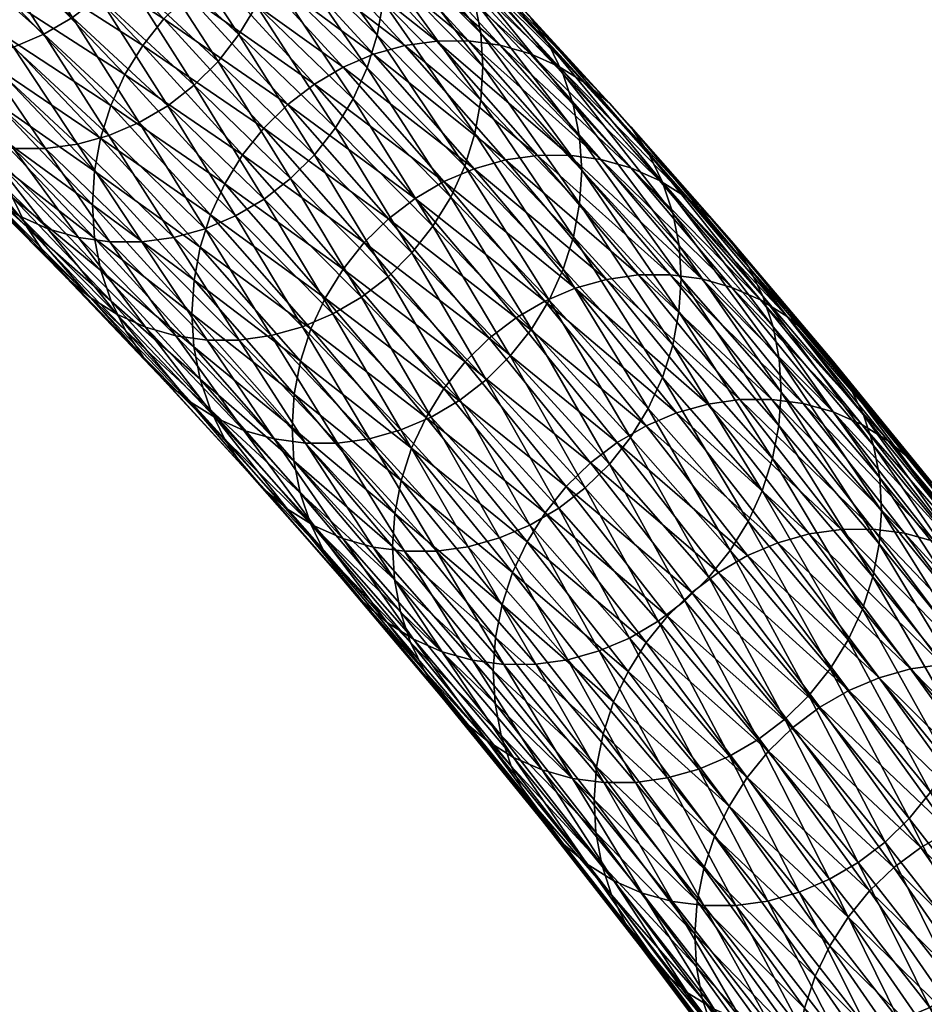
# Model space of a CAD drawing. Header units: centimetres. Extents: x -1886 to 2760, y -2774 to 68.
# Tile 39 of 77: x 0.897 to 1.497, y 58.531 to 59.185. Entities that reach past the tile are written whole.
import ezdxf

# ---------------------------------------------------------------- set-up
doc = ezdxf.new("R2010")
doc.units = ezdxf.units.CM
doc.layers.get('0').update_dxf_attribs({"true_color": 0x086e87})

msp = doc.modelspace()

# ---------------------------------------------------------------- meshes
at = {"color": 9, "true_color": 0xc1c1c1}
mesh = msp.add_polyface(dxfattribs=at)
corners = [(0.99056, 59.25353, -1111.87695), (0.9281, 59.30915, -1112.02844), (0.93729, 59.32988, -1112.03088), (0.97892, 59.23412, -1111.87427), (0.91649, 59.28971, -1112.02576), (0.87575, 59.38239, -1112.18201), (0.8666, 59.36164, -1112.17944), (0.85502, 59.34219, -1112.17676), (0.94925, 59.20046, -1111.86841), (0.88687, 59.25603, -1112.01965), (0.90267, 59.2719, -1112.02283), (0.96507, 59.21632, -1111.87146), (0.82545, 59.30849, -1112.17065), (0.84123, 59.32436, -1112.17371), (0.78082, 59.37377, -1112.32434), (0.93167, 59.18686, -1111.86523), (0.86931, 59.24243, -1112.01648), (0.91268, 59.17569, -1111.86194), (0.85032, 59.23126, -1112.01318), (0.80789, 59.29489, -1112.16736), (0.87178, 59.16133, -1111.85535), (0.80942, 59.21693, -1112.00659), (0.83024, 59.22271, -1112.00989), (0.8926, 59.16712, -1111.85864), (0.78891, 59.28373, -1112.16406), (0.85056, 59.15847, -1111.85217), (0.78818, 59.2141, -1112.00354), (0.8293, 59.15855, -1111.84912), (0.97589, 59.11695, -1111.71033), (0.95581, 59.10838, -1111.70703), (0.85142, 59.10845, -1111.69189), (0.78812, 59.16733, -1111.84375), (0.80836, 59.1615, -1111.84631), (0.88069, 59.10925, -1111.37646), (0.81564, 59.17495, -1111.52991), (0.81995, 59.15335, -1111.52979), (0.87924, 59.13137, -1111.37708), (0.81414, 59.19712, -1111.53052), (0.88056, 59.1537, -1111.37793), (0.8154, 59.2195, -1111.53162), (0.95712, 59.12824, -1111.22668), (0.89132, 59.19741, -1111.38098), (0.8846, 59.17584, -1111.37927), (0.82607, 59.26329, -1111.53479), (0.8194, 59.24168, -1111.53308), (0.77073, 59.3466, -1111.69055), (0.83537, 59.28394, -1111.53699), (0.84709, 59.30331, -1111.53943), (0.96651, 59.14882, -1111.22864), (0.90066, 59.21803, -1111.38306), (0.9783, 59.16813, -1111.23096), (0.91241, 59.23737, -1111.38538), (0.94224, 59.27093, -1111.39087), (0.87685, 59.33691, -1111.54504), (0.86099, 59.32108, -1111.54211), (0.92635, 59.25511, -1111.38806), (0.99226, 59.18584, -1111.23352), (0.78241, 59.36599, -1111.69312), (0.95988, 59.28451, -1111.39392), (0.89447, 59.3505, -1111.54822), (0.97891, 59.29568, -1111.39709), (0.91349, 59.36168, -1111.55139), (0.999, 59.30427, -1111.40039), (0.93357, 59.37026, -1111.55469)]
mesh.append_faces([[corners[k] for k in face] for face in [(0, 1, 2), (3, 4, 1), (5, 2, 1), (6, 1, 4), (4, 7, 6), (8, 9, 10), (10, 11, 8), (9, 12, 13), (13, 10, 9), (11, 10, 4), (4, 3, 11), (10, 13, 7), (7, 4, 10), (14, 13, 12), (9, 8, 15), (15, 16, 9), (16, 15, 17), (17, 18, 16), (12, 9, 16), (16, 19, 12), (19, 16, 18), (20, 21, 22), (22, 23, 20), (23, 22, 18), (18, 17, 23), (24, 18, 22), (21, 20, 25), (25, 26, 21), (26, 25, 27), (28, 17, 15), (29, 23, 17), (30, 31, 32), (33, 34, 35), (36, 37, 34), (37, 36, 38), (38, 39, 37), (40, 41, 42), (41, 43, 44), (44, 42, 41), (42, 44, 39), (39, 38, 42), (45, 46, 47), (41, 40, 48), (48, 49, 41), (49, 48, 50), (50, 51, 49), (43, 41, 49), (49, 46, 43), (46, 49, 51), (51, 47, 46), (52, 53, 54), (54, 55, 52), (56, 55, 51), (55, 54, 47), (47, 51, 55), (57, 47, 54), (53, 52, 58), (58, 59, 53), (59, 58, 60), (60, 61, 59), (62, 63, 61)]], dxfattribs={"vtx2": -1, "color": 9})
mesh = msp.add_polyface(dxfattribs=at)
corners = [(1.20271, 59.17628, -1111.42651), (1.26829, 59.10751, -1111.27271), (1.26969, 59.08545, -1111.27234), (1.20416, 59.15415, -1111.4259), (1.26832, 59.06317, -1111.27161), (1.20284, 59.13183, -1111.42505), (1.13771, 59.24174, -1111.57971), (1.13921, 59.21957, -1111.5791), (1.13794, 59.19719, -1111.57812), (1.19208, 59.08812, -1111.422), (1.12728, 59.1534, -1111.57483), (1.13395, 59.17501, -1111.57666), (1.1988, 59.10969, -1111.42371), (1.10326, 59.30444, -1111.41589), (1.16919, 59.23526, -1111.26135), (1.18824, 59.22676, -1111.26392), (1.12234, 59.2959, -1111.41846), (1.20592, 59.21565, -1111.26624), (1.14005, 59.28474, -1111.42065), (1.23599, 59.18647, -1111.27002), (1.1702, 59.25546, -1111.42419), (1.1561, 59.27119, -1111.42261), (1.22193, 59.20215, -1111.26831), (1.24779, 59.16882, -1111.27124), (1.18205, 59.23775, -1111.42542), (1.25721, 59.14955, -1111.27222), (1.19152, 59.21842, -1111.42615), (1.10499, 59.32113, -1111.578), (1.1169, 59.30337, -1111.5791), (1.19845, 59.19781, -1111.42651), (1.26408, 59.129, -1111.27271), (1.1334, 59.26333, -1111.57996), (1.12641, 59.28399, -1111.57971), (1.2191, 59.09218, -1110.93835), (1.15227, 59.16818, -1111.09387), (1.13145, 59.16233, -1111.09058), (1.19827, 59.08632, -1110.93518), (1.24029, 59.09514, -1110.94165), (1.17346, 59.17113, -1111.09717), (1.10701, 59.24375, -1111.2522), (1.19466, 59.17118, -1111.10034), (1.26147, 59.09521, -1110.94482), (1.2356, 59.16273, -1111.10632), (1.14906, 59.24094, -1111.25842), (1.21549, 59.16838, -1111.10339), (1.12821, 59.24378, -1111.25537), (1.30238, 59.08683, -1110.95093), (1.28229, 59.09244, -1110.948), (1.25462, 59.15427, -1111.10901), (1.32138, 59.07841, -1110.95374), (1.27227, 59.14321, -1111.11145), (1.33899, 59.0674, -1110.95618), (1.30225, 59.11413, -1111.11536), (1.28824, 59.12976, -1111.11365), (1.31401, 59.09654, -1111.11682), (1.32337, 59.07732, -1111.1178)]
mesh.append_faces([[corners[k] for k in face] for face in [(0, 1, 2), (2, 3, 0), (4, 5, 3), (6, 0, 3), (3, 7, 6), (7, 3, 5), (5, 8, 7), (9, 10, 11), (11, 12, 9), (12, 11, 8), (8, 5, 12), (13, 14, 15), (16, 15, 17), (17, 18, 16), (19, 20, 21), (21, 22, 19), (22, 21, 18), (18, 17, 22), (20, 19, 23), (23, 24, 20), (24, 23, 25), (25, 26, 24), (27, 20, 24), (28, 24, 26), (1, 0, 29), (29, 30, 1), (0, 6, 31), (31, 29, 0), (30, 29, 26), (26, 25, 30), (29, 31, 32), (32, 26, 29), (33, 34, 35), (35, 36, 33), (34, 33, 37), (37, 38, 34), (39, 38, 40), (38, 37, 41), (41, 40, 38), (42, 14, 43), (43, 44, 42), (44, 43, 45), (45, 40, 44), (46, 42, 44), (44, 47, 46), (47, 44, 40), (40, 41, 47), (14, 42, 48), (48, 15, 14), (49, 48, 42), (15, 48, 50), (50, 17, 15), (51, 50, 48), (52, 19, 22), (22, 53, 52), (53, 22, 17), (17, 50, 53), (19, 52, 54), (54, 23, 19), (23, 54, 55), (55, 25, 23)]], dxfattribs={"vtx2": -1, "color": 9})
mesh = msp.add_polyface(dxfattribs=at)
corners = [(1.12728, 59.1534, -1111.57483), (1.06314, 59.21543, -1111.72729), (1.06977, 59.23707, -1111.72913), (1.13395, 59.17501, -1111.57666), (1.07371, 59.2593, -1111.73071), (1.13794, 59.19719, -1111.57812), (0.99978, 59.27424, -1111.87927), (1.05388, 59.19475, -1111.72498), (1.11797, 59.13275, -1111.57275), (0.99056, 59.25353, -1111.87695), (1.04221, 59.17535, -1111.72241), (0.97892, 59.23412, -1111.87427), (1.10626, 59.11338, -1111.57031), (1.18274, 59.0675, -1111.41992), (1.17099, 59.04817, -1111.4176), (1.15705, 59.03043, -1111.41504), (1.09236, 59.09562, -1111.5675), (1.01249, 59.14172, -1111.71667), (0.94925, 59.20046, -1111.86841), (0.96507, 59.21632, -1111.87146), (1.02833, 59.15757, -1111.71973), (1.07649, 59.07978, -1111.56458), (0.9949, 59.12812, -1111.7135), (0.93167, 59.18686, -1111.86523), (1.05888, 59.06619, -1111.56152), (0.97589, 59.11695, -1111.71033), (1.03986, 59.05502, -1111.55823), (0.99896, 59.04061, -1111.55176), (0.93499, 59.10257, -1111.70374), (0.95581, 59.10838, -1111.70703), (1.01977, 59.04644, -1111.55505), (0.92635, 59.25511, -1111.38806), (0.99226, 59.18584, -1111.23352), (1.00819, 59.20164, -1111.23633), (0.91241, 59.23737, -1111.38538), (0.9783, 59.16813, -1111.23096), (1.02337, 59.05576, -1111.07214), (0.95712, 59.12824, -1111.22668), (0.95035, 59.10672, -1111.2251), (1.0328, 59.07629, -1111.07397), (0.96651, 59.14882, -1111.22864), (1.04463, 59.09556, -1111.07617), (1.07459, 59.12902, -1111.0813), (1.05864, 59.11324, -1111.07861), (1.14135, 59.05305, -1110.92603), (1.12537, 59.03729, -1110.92334), (1.09227, 59.14258, -1111.08423), (1.02584, 59.21522, -1111.23926), (1.15906, 59.06659, -1110.92883), (1.11134, 59.15374, -1111.0874), (1.04489, 59.22638, -1111.24243), (1.17814, 59.07774, -1110.93188), (1.15227, 59.16818, -1111.09387), (1.08581, 59.24082, -1111.2489), (1.065, 59.23497, -1111.24573), (1.13145, 59.16233, -1111.09058), (1.19827, 59.08632, -1110.93518), (1.17346, 59.17113, -1111.09717), (1.10701, 59.24375, -1111.2522), (1.19466, 59.17118, -1111.10034), (1.12821, 59.24378, -1111.25537)]
mesh.append_faces([[corners[k] for k in face] for face in [(0, 1, 2), (2, 3, 0), (3, 2, 4), (4, 5, 3), (6, 1, 7), (1, 0, 8), (8, 7, 1), (9, 7, 10), (10, 11, 9), (7, 8, 12), (12, 10, 7), (13, 8, 0), (14, 12, 8), (15, 16, 12), (17, 18, 19), (19, 20, 17), (20, 19, 11), (11, 10, 20), (21, 17, 20), (20, 16, 21), (16, 20, 10), (10, 12, 16), (18, 17, 22), (22, 23, 18), (17, 21, 24), (24, 22, 17), (23, 22, 25), (22, 24, 26), (26, 25, 22), (27, 28, 29), (30, 29, 25), (31, 32, 33), (34, 35, 32), (36, 37, 38), (37, 36, 39), (39, 40, 37), (40, 39, 41), (41, 35, 40), (42, 33, 32), (32, 43, 42), (43, 32, 35), (35, 41, 43), (44, 42, 43), (45, 43, 41), (33, 42, 46), (46, 47, 33), (42, 44, 48), (48, 46, 42), (47, 46, 49), (49, 50, 47), (46, 48, 51), (51, 49, 46), (52, 53, 54), (54, 55, 52), (55, 54, 50), (50, 49, 55), (56, 55, 49), (53, 52, 57), (57, 58, 53), (59, 60, 58)]], dxfattribs={"vtx2": -1, "color": 9})
mesh = msp.add_polyface(dxfattribs=at)
corners = [(0.93499, 59.10257, -1111.70374), (0.87178, 59.16133, -1111.85535), (0.8926, 59.16712, -1111.85864), (0.95581, 59.10838, -1111.70703), (0.91268, 59.17569, -1111.86194), (0.97589, 59.11695, -1111.71033), (0.91378, 59.09969, -1111.70056), (0.85056, 59.15847, -1111.85217), (0.97775, 59.03772, -1111.54846), (0.89253, 59.09974, -1111.69751), (0.8293, 59.15855, -1111.84912), (0.95653, 59.03774, -1111.54541), (0.98014, 58.98109, -1111.38708), (0.91545, 59.04638, -1111.53967), (0.93564, 59.04064, -1111.54248), (0.80836, 59.1615, -1111.84631), (0.87163, 59.10266, -1111.69458), (0.85142, 59.10845, -1111.69189), (0.78812, 59.16733, -1111.84375), (0.83227, 59.11707, -1111.68945), (0.89634, 59.05497, -1111.53723), (0.87859, 59.06617, -1111.53503), (0.81448, 59.12832, -1111.68738), (0.96106, 58.98964, -1111.38452), (0.94335, 59.00079, -1111.38232), (0.9786, 58.96132, -1111.22546), (0.9132, 59.03007, -1111.37878), (0.9273, 59.01434, -1111.38037), (0.84835, 59.09555, -1111.53174), (0.8625, 59.07977, -1111.5332), (0.99265, 58.94564, -1111.22717), (0.79834, 59.14197, -1111.68567), (0.78415, 59.15781, -1111.68433), (0.83645, 59.11331, -1111.53064), (0.96679, 58.97897, -1111.22424), (0.90135, 59.04778, -1111.37756), (0.95738, 58.99825, -1111.22327), (0.89188, 59.0671, -1111.37683), (0.82694, 59.13269, -1111.53003), (0.94629, 59.04028, -1111.22278), (0.88069, 59.10925, -1111.37646), (0.88495, 59.08771, -1111.37646), (0.95049, 59.0188, -1111.22278), (0.81995, 59.15335, -1111.52979), (0.94489, 59.06235, -1111.22314), (0.87924, 59.13137, -1111.37708), (0.94626, 59.08462, -1111.22388), (0.88056, 59.1537, -1111.37793), (0.81564, 59.17495, -1111.52991), (0.8846, 59.17584, -1111.37927), (0.95035, 59.10672, -1111.2251), (0.95712, 59.12824, -1111.22668)]
mesh.append_faces([[corners[k] for k in face] for face in [(0, 1, 2), (2, 3, 0), (4, 5, 3), (1, 0, 6), (6, 7, 1), (8, 6, 0), (7, 6, 9), (9, 10, 7), (6, 8, 11), (11, 9, 6), (12, 13, 14), (15, 16, 17), (16, 15, 10), (10, 9, 16), (13, 17, 16), (16, 14, 13), (14, 16, 9), (9, 11, 14), (18, 17, 19), (17, 13, 20), (20, 19, 17), (19, 20, 21), (21, 22, 19), (13, 12, 23), (23, 20, 13), (20, 23, 24), (24, 21, 20), (25, 26, 27), (26, 28, 29), (29, 27, 26), (30, 27, 24), (27, 29, 21), (21, 24, 27), (31, 29, 28), (29, 31, 22), (22, 21, 29), (32, 28, 33), (26, 25, 34), (34, 35, 26), (35, 34, 36), (36, 37, 35), (28, 26, 35), (35, 33, 28), (33, 35, 37), (37, 38, 33), (39, 40, 41), (41, 42, 39), (43, 41, 40), (42, 41, 37), (37, 36, 42), (41, 43, 38), (38, 37, 41), (40, 39, 44), (44, 45, 40), (45, 44, 46), (46, 47, 45), (48, 40, 45), (49, 50, 51), (50, 49, 47), (47, 46, 50)]], dxfattribs={"vtx2": -1, "color": 9})
mesh = msp.add_polyface(dxfattribs=at)
corners = [(1.20416, 59.15415, -1111.4259), (1.26969, 59.08545, -1111.27234), (1.26832, 59.06317, -1111.27161), (1.25746, 59.01955, -1111.2688), (1.19208, 59.08812, -1111.422), (1.1988, 59.10969, -1111.42371), (1.26423, 59.04108, -1111.27039), (1.20284, 59.13183, -1111.42505), (1.24807, 58.99898, -1111.26685), (1.18274, 59.0675, -1111.41992), (1.23628, 58.97967, -1111.26453), (1.17099, 59.04817, -1111.4176), (1.12728, 59.1534, -1111.57483), (1.11797, 59.13275, -1111.57275), (1.22232, 58.96196, -1111.26196), (1.15705, 59.03043, -1111.41504), (1.26829, 59.10751, -1111.27271), (1.33435, 59.03541, -1111.11865), (1.3357, 59.0134, -1111.11841), (1.33427, 58.99118, -1111.11768), (1.33013, 58.96914, -1111.11658), (1.20836, 58.9737, -1110.77026), (1.14135, 59.05305, -1110.92603), (1.12537, 59.03729, -1110.92334), (1.2261, 58.98721, -1110.77307), (1.15906, 59.06659, -1110.92883), (1.24521, 58.99835, -1110.77612), (1.17814, 59.07774, -1110.93188), (1.28619, 59.01279, -1110.78247), (1.2191, 59.09218, -1110.93835), (1.19827, 59.08632, -1110.93518), (1.26535, 59.00693, -1110.7793), (1.11134, 59.15374, -1111.0874), (1.30738, 59.01575, -1110.78577), (1.24029, 59.09514, -1110.94165), (1.32856, 59.01585, -1110.78894), (1.26147, 59.09521, -1110.94482), (1.36943, 59.00753, -1110.79517), (1.30238, 59.08683, -1110.95093), (1.28229, 59.09244, -1110.948), (1.34936, 59.0131, -1110.79211), (1.2356, 59.16273, -1111.10632), (1.32138, 59.07841, -1110.95374), (1.25462, 59.15427, -1111.10901), (1.33899, 59.0674, -1110.95618), (1.3884, 58.99915, -1110.79797), (1.40598, 58.98819, -1110.80054), (1.43581, 58.95932, -1110.80481), (1.36889, 59.03843, -1110.96033), (1.35492, 59.054, -1110.9585), (1.42188, 58.97484, -1110.80286), (1.30225, 59.11413, -1111.11536), (1.28824, 59.12976, -1111.11365), (1.27227, 59.14321, -1111.11145), (1.3806, 59.02089, -1110.96179), (1.31401, 59.09654, -1111.11682), (1.38992, 59.00174, -1110.96301), (1.32337, 59.07732, -1111.1178), (1.26408, 59.129, -1111.27271), (1.3302, 59.05684, -1111.11841), (1.25721, 59.14955, -1111.27222), (1.4008, 58.95995, -1110.96399), (1.39669, 58.98131, -1110.96375)]
mesh.append_faces([[corners[k] for k in face] for face in [(0, 1, 2), (3, 4, 5), (5, 6, 3), (6, 5, 7), (7, 2, 6), (4, 3, 8), (8, 9, 4), (9, 8, 10), (10, 11, 9), (12, 4, 9), (13, 9, 11), (14, 15, 11), (16, 17, 18), (18, 1, 16), (1, 18, 19), (19, 2, 1), (20, 6, 2), (2, 19, 20), (21, 22, 23), (22, 21, 24), (24, 25, 22), (25, 24, 26), (26, 27, 25), (28, 29, 30), (30, 31, 28), (31, 30, 27), (27, 26, 31), (32, 27, 30), (29, 28, 33), (33, 34, 29), (34, 33, 35), (35, 36, 34), (37, 38, 39), (39, 40, 37), (40, 39, 36), (36, 35, 40), (41, 38, 42), (43, 42, 44), (38, 37, 45), (45, 42, 38), (42, 45, 46), (46, 44, 42), (47, 48, 49), (50, 49, 44), (44, 46, 50), (48, 51, 52), (52, 49, 48), (49, 52, 53), (53, 44, 49), (51, 48, 54), (54, 55, 51), (55, 54, 56), (56, 57, 55), (17, 16, 58), (58, 59, 17), (59, 58, 60), (60, 57, 59), (61, 17, 59), (62, 59, 57), (57, 56, 62)]], dxfattribs={"vtx2": -1, "color": 9})
mesh = msp.add_polyface(dxfattribs=at)
corners = [(1.14116, 59.01461, -1111.41211), (1.07649, 59.07978, -1111.56458), (1.09236, 59.09562, -1111.5675), (1.15705, 59.03043, -1111.41504), (1.10626, 59.11338, -1111.57031), (1.17099, 59.04817, -1111.4176), (1.16969, 58.92142, -1111.25305), (1.10449, 58.98986, -1111.40588), (1.12352, 59.00103, -1111.40906), (1.05888, 59.06619, -1111.56152), (1.03986, 59.05502, -1111.55823), (1.12877, 58.90699, -1111.24658), (1.06358, 58.97544, -1111.39929), (1.0844, 58.98127, -1111.40259), (0.99896, 59.04061, -1111.55176), (1.01977, 59.04644, -1111.55505), (1.14958, 58.91283, -1111.24976), (0.95581, 59.10838, -1111.70703), (0.97589, 59.11695, -1111.71033), (0.93499, 59.10257, -1111.70374), (0.97775, 59.03772, -1111.54846), (1.10757, 58.90406, -1111.24329), (1.04238, 58.97253, -1111.39612), (1.08637, 58.90403, -1111.24011), (1.02117, 58.97252, -1111.39294), (0.95653, 59.03774, -1111.54541), (1.04539, 58.91254, -1111.23425), (0.98014, 58.98109, -1111.38708), (1.0003, 58.97538, -1111.38989), (0.93564, 59.04064, -1111.54248), (1.06552, 58.90686, -1111.23706), (1.02634, 58.92104, -1111.23157), (0.96106, 58.98964, -1111.38452), (1.00866, 58.93214, -1111.22925), (0.94335, 59.00079, -1111.38232), (0.9273, 59.01434, -1111.38037), (0.99265, 58.94564, -1111.22717), (0.9786, 58.96132, -1111.22546), (1.03269, 58.90687, -1111.07043), (0.96679, 58.97897, -1111.22424), (1.02332, 58.92608, -1111.06946), (0.95738, 58.99825, -1111.22327), (1.01233, 58.968, -1111.0686), (0.94629, 59.04028, -1111.22278), (0.95049, 59.0188, -1111.22278), (1.01649, 58.94657, -1111.06885), (1.01099, 58.99001, -1111.06885), (0.94489, 59.06235, -1111.22314), (1.07744, 58.91434, -1110.91431), (1.01241, 59.01223, -1111.06958), (0.94626, 59.08462, -1111.22388), (1.07892, 58.9365, -1110.91479), (0.95035, 59.10672, -1111.2251), (1.01656, 59.03427, -1111.07068), (1.02337, 59.05576, -1111.07214), (1.08997, 58.97992, -1110.91711), (1.08311, 58.95849, -1110.91577), (1.09945, 59.00041, -1110.91882), (1.0328, 59.07629, -1111.07397), (1.11132, 59.01964, -1110.9209), (1.04463, 59.09556, -1111.07617), (1.16635, 58.92117, -1110.76343), (1.17827, 58.94035, -1110.76538), (1.19235, 58.95797, -1110.7677), (1.12537, 59.03729, -1110.92334), (1.05864, 59.11324, -1111.07861), (1.14135, 59.05305, -1110.92603)]
mesh.append_faces([[corners[k] for k in face] for face in [(0, 1, 2), (2, 3, 0), (4, 5, 3), (6, 7, 8), (1, 0, 8), (8, 9, 1), (9, 8, 7), (7, 10, 9), (11, 12, 13), (12, 14, 15), (15, 13, 12), (16, 13, 7), (13, 15, 10), (10, 7, 13), (17, 15, 14), (18, 10, 15), (19, 14, 20), (21, 22, 12), (23, 24, 22), (14, 12, 22), (22, 20, 14), (20, 22, 24), (24, 25, 20), (26, 27, 28), (29, 28, 27), (30, 28, 24), (28, 29, 25), (25, 24, 28), (31, 32, 27), (33, 34, 32), (35, 36, 37), (34, 33, 36), (38, 39, 37), (40, 41, 39), (42, 43, 44), (44, 45, 42), (45, 44, 41), (41, 40, 45), (43, 42, 46), (46, 47, 43), (48, 46, 42), (47, 46, 49), (49, 50, 47), (51, 49, 46), (52, 53, 54), (53, 52, 50), (50, 49, 53), (55, 54, 53), (53, 56, 55), (56, 53, 49), (49, 51, 56), (54, 55, 57), (57, 58, 54), (58, 57, 59), (59, 60, 58), (61, 57, 55), (57, 61, 62), (62, 59, 57), (63, 64, 59), (65, 64, 66), (60, 59, 64)]], dxfattribs={"vtx2": -1, "color": 9})
mesh = msp.add_polyface(dxfattribs=at)
corners = [(1.33435, 59.03541, -1111.11865), (1.4008, 58.95995, -1110.96399), (1.40208, 58.93799, -1110.96387), (1.3357, 59.0134, -1111.11841), (1.40061, 58.91583, -1110.96338), (1.33427, 58.99118, -1111.11768), (1.46751, 58.8811, -1110.80896), (1.46875, 58.85921, -1110.80896), (1.46722, 58.83711, -1110.80859), (1.45606, 58.7938, -1110.80652), (1.38955, 58.87242, -1110.96106), (1.39641, 58.89384, -1110.9624), (1.46297, 58.81518, -1110.80774), (1.33013, 58.96914, -1111.11658), (1.32332, 58.94766, -1111.11511), (1.38007, 58.85193, -1110.95923), (1.30738, 59.01575, -1110.78577), (1.37462, 58.93296, -1110.62952), (1.3958, 58.93308, -1110.63269), (1.43665, 58.92481, -1110.63892), (1.36943, 59.00753, -1110.79517), (1.34936, 59.0131, -1110.79211), (1.4166, 58.93036, -1110.63586), (1.32856, 59.01585, -1110.78894), (1.4556, 58.91648, -1110.64185), (1.3884, 58.99915, -1110.79797), (1.47315, 58.90556, -1110.64453), (1.40598, 58.98819, -1110.80054), (1.50289, 58.87681, -1110.64893), (1.43581, 58.95932, -1110.80481), (1.42188, 58.97484, -1110.80286), (1.48901, 58.89227, -1110.64685), (1.35492, 59.054, -1110.9585), (1.51451, 58.85939, -1110.65063), (1.44747, 58.94185, -1110.80652), (1.52373, 58.84037, -1110.6521), (1.45673, 58.92276, -1110.80774), (1.36889, 59.03843, -1110.96033), (1.3806, 59.02089, -1110.96179), (1.38992, 59.00174, -1110.96301), (1.53441, 58.79884, -1110.65356), (1.46346, 58.90239, -1110.80859), (1.39669, 58.98131, -1110.96375), (1.53041, 58.82007, -1110.65295), (1.3302, 59.05684, -1111.11841), (1.42074, 58.84377, -1110.46948), (1.35343, 58.92999, -1110.62622), (1.33259, 58.92413, -1110.62305), (1.39988, 58.8379, -1110.46631), (1.31243, 58.91555, -1110.61987), (1.3797, 58.82934, -1110.46326), (1.44193, 58.84674, -1110.47278), (1.46311, 58.84687, -1110.47607), (1.50394, 58.83867, -1110.4823), (1.4839, 58.84417, -1110.47925), (1.52286, 58.83037, -1110.48523), (1.54038, 58.8195, -1110.48792), (1.57006, 58.79086, -1110.49268), (1.55621, 58.80626, -1110.49048)]
mesh.append_faces([[corners[k] for k in face] for face in [(0, 1, 2), (2, 3, 0), (3, 2, 4), (4, 5, 3), (1, 6, 7), (7, 2, 1), (2, 7, 8), (8, 4, 2), (9, 10, 11), (12, 11, 4), (4, 8, 12), (13, 11, 10), (5, 4, 11), (14, 10, 15), (16, 17, 18), (19, 20, 21), (21, 22, 19), (22, 21, 23), (23, 18, 22), (20, 19, 24), (24, 25, 20), (25, 24, 26), (26, 27, 25), (28, 29, 30), (30, 31, 28), (32, 30, 29), (31, 30, 27), (27, 26, 31), (29, 28, 33), (33, 34, 29), (34, 33, 35), (35, 36, 34), (37, 29, 34), (34, 38, 37), (38, 34, 36), (36, 39, 38), (40, 6, 41), (6, 1, 42), (42, 41, 6), (43, 41, 36), (36, 35, 43), (41, 42, 39), (39, 36, 41), (44, 42, 1), (45, 46, 47), (47, 48, 45), (49, 50, 48), (46, 45, 51), (51, 17, 46), (17, 51, 52), (52, 18, 17), (53, 19, 22), (22, 54, 53), (54, 22, 18), (18, 52, 54), (19, 53, 55), (55, 24, 19), (24, 55, 56), (56, 26, 24), (57, 28, 31), (58, 31, 26)]], dxfattribs={"vtx2": -1, "color": 9})
mesh = msp.add_polyface(dxfattribs=at)
corners = [(1.20639, 58.94616, -1111.25916), (1.14116, 59.01461, -1111.41211), (1.15705, 59.03043, -1111.41504), (1.22232, 58.96196, -1111.26196), (1.17099, 59.04817, -1111.4176), (1.23628, 58.97967, -1111.26453), (1.18874, 58.93259, -1111.25623), (1.12352, 59.00103, -1111.40906), (1.16969, 58.92142, -1111.25305), (1.32332, 58.94766, -1111.11511), (1.25746, 59.01955, -1111.2688), (1.26423, 59.04108, -1111.27039), (1.33013, 58.96914, -1111.11658), (1.38955, 58.87242, -1110.96106), (1.39641, 58.89384, -1110.9624), (1.33427, 58.99118, -1111.11768), (1.31388, 58.92713, -1111.11328), (1.24807, 58.99898, -1111.26685), (1.38007, 58.85193, -1110.95923), (1.30205, 58.90786, -1111.11108), (1.3682, 58.8327, -1110.95715), (1.2721, 58.87439, -1111.10583), (1.28805, 58.89017, -1111.10864), (1.33817, 58.79929, -1110.95215), (1.35416, 58.81505, -1110.95483), (1.25442, 58.86084, -1111.10291), (1.23535, 58.84968, -1111.09985), (1.19441, 58.83524, -1111.09338), (1.12877, 58.90699, -1111.24658), (1.14958, 58.91283, -1111.24976), (1.21524, 58.84109, -1111.09656), (1.17322, 58.83229, -1111.09009), (1.22382, 58.81815, -1110.60608), (1.15682, 58.90073, -1110.76172), (1.14991, 58.87935, -1110.7605), (1.2334, 58.83854, -1110.60754), (1.16635, 58.92117, -1110.76343), (1.24536, 58.85768, -1110.6095), (1.17827, 58.94035, -1110.76538), (1.27553, 58.89095, -1110.61414), (1.20836, 58.9737, -1110.77026), (1.19235, 58.95797, -1110.7677), (1.25948, 58.87525, -1110.61169), (1.12537, 59.03729, -1110.92334), (1.11132, 59.01964, -1110.9209), (1.29329, 58.90444, -1110.61694), (1.2261, 58.98721, -1110.77307), (1.31243, 58.91555, -1110.61987), (1.24521, 58.99835, -1110.77612), (1.35343, 58.92999, -1110.62622), (1.28619, 59.01279, -1110.78247), (1.26535, 59.00693, -1110.7793), (1.33259, 58.92413, -1110.62305), (1.37462, 58.93296, -1110.62952), (1.30738, 59.01575, -1110.78577), (1.3958, 58.93308, -1110.63269), (1.32856, 59.01585, -1110.78894), (1.34275, 58.80478, -1110.45764), (1.36054, 58.81824, -1110.46045), (1.3797, 58.82934, -1110.46326), (1.39988, 58.8379, -1110.46631)]
mesh.append_faces([[corners[k] for k in face] for face in [(0, 1, 2), (2, 3, 0), (4, 5, 3), (1, 0, 6), (6, 7, 1), (7, 6, 8), (9, 10, 11), (11, 12, 9), (13, 9, 12), (14, 12, 15), (10, 9, 16), (16, 17, 10), (18, 16, 9), (17, 16, 19), (19, 5, 17), (16, 18, 20), (20, 19, 16), (21, 0, 3), (3, 22, 21), (22, 3, 5), (5, 19, 22), (23, 21, 22), (24, 22, 19), (19, 20, 24), (0, 21, 25), (25, 6, 0), (6, 25, 26), (26, 8, 6), (27, 28, 29), (29, 30, 27), (30, 29, 8), (8, 26, 30), (28, 27, 31), (32, 33, 34), (33, 32, 35), (35, 36, 33), (36, 35, 37), (37, 38, 36), (39, 40, 41), (41, 42, 39), (43, 41, 40), (42, 41, 38), (38, 37, 42), (44, 38, 41), (40, 39, 45), (45, 46, 40), (46, 45, 47), (47, 48, 46), (49, 50, 51), (51, 52, 49), (52, 51, 48), (48, 47, 52), (50, 49, 53), (53, 54, 50), (55, 56, 54), (57, 39, 42), (58, 45, 39), (45, 58, 59), (59, 47, 45), (60, 52, 47)]], dxfattribs={"vtx2": -1, "color": 9})
mesh = msp.add_polyface(dxfattribs=at)
corners = [(1.0844, 58.98127, -1111.40259), (1.14958, 58.91283, -1111.24976), (1.12877, 58.90699, -1111.24658), (1.10449, 58.98986, -1111.40588), (1.16969, 58.92142, -1111.25305), (1.06358, 58.97544, -1111.39929), (1.10757, 58.90406, -1111.24329), (1.04238, 58.97253, -1111.39612), (1.08637, 58.90403, -1111.24011), (1.0003, 58.97538, -1111.38989), (1.06552, 58.90686, -1111.23706), (1.04539, 58.91254, -1111.23425), (1.02117, 58.97252, -1111.39294), (0.98014, 58.98109, -1111.38708), (1.02634, 58.92104, -1111.23157), (0.96106, 58.98964, -1111.38452), (1.00866, 58.93214, -1111.22925), (1.17322, 58.83229, -1111.09009), (1.15203, 58.83224, -1111.08691), (1.11109, 58.84069, -1111.08093), (1.1312, 58.83504, -1111.08386), (1.17714, 58.76552, -1110.92725), (1.09206, 58.84914, -1111.07825), (1.15815, 58.77393, -1110.92444), (1.07442, 58.8602, -1111.07581), (1.14054, 58.78494, -1110.92188), (1.17708, 58.7352, -1110.76343), (1.11063, 58.81391, -1110.91785), (1.1246, 58.79834, -1110.91968), (1.04444, 58.88928, -1111.0719), (0.9786, 58.96132, -1111.22546), (0.99265, 58.94564, -1111.22717), (1.05845, 58.87365, -1111.07361), (1.03269, 58.90687, -1111.07043), (1.09892, 58.83144, -1110.91626), (0.96679, 58.97897, -1111.22424), (1.02332, 58.92608, -1111.06946), (1.08961, 58.85059, -1110.91516), (1.16542, 58.75268, -1110.76184), (1.15615, 58.77176, -1110.7605), (1.14538, 58.81343, -1110.75928), (1.07873, 58.89239, -1110.91406), (1.08283, 58.87103, -1110.91443), (1.14942, 58.79213, -1110.75964), (1.01233, 58.968, -1111.0686), (1.01649, 58.94657, -1111.06885), (1.07744, 58.91434, -1110.91431), (1.01099, 58.99001, -1111.06885), (1.07892, 58.9365, -1110.91479), (1.14414, 58.83532, -1110.75928), (1.14567, 58.85742, -1110.75964), (1.15682, 58.90073, -1110.76172), (1.08997, 58.97992, -1110.91711), (1.08311, 58.95849, -1110.91577), (1.14991, 58.87935, -1110.7605), (1.16635, 58.92117, -1110.76343)]
mesh.append_faces([[corners[k] for k in face] for face in [(0, 1, 2), (3, 4, 1), (5, 2, 6), (7, 6, 8), (9, 10, 11), (12, 8, 10), (13, 11, 14), (15, 14, 16), (17, 6, 2), (6, 17, 18), (18, 8, 6), (19, 11, 10), (10, 20, 19), (20, 10, 8), (8, 18, 20), (21, 19, 20), (11, 19, 22), (22, 14, 11), (23, 22, 19), (14, 22, 24), (24, 16, 14), (22, 23, 25), (25, 24, 22), (26, 27, 28), (29, 30, 31), (31, 32, 29), (32, 31, 16), (16, 24, 32), (27, 29, 32), (32, 28, 27), (28, 32, 24), (24, 25, 28), (30, 29, 33), (29, 27, 34), (34, 33, 29), (35, 33, 36), (33, 34, 37), (37, 36, 33), (38, 34, 27), (34, 38, 39), (39, 37, 34), (40, 41, 42), (42, 43, 40), (43, 42, 37), (37, 39, 43), (41, 44, 45), (45, 42, 41), (42, 45, 36), (36, 37, 42), (44, 41, 46), (47, 46, 48), (41, 40, 49), (49, 46, 41), (46, 49, 50), (50, 48, 46), (51, 52, 53), (53, 54, 51), (54, 53, 48), (48, 50, 54), (52, 51, 55)]], dxfattribs={"vtx2": -1, "color": 9})
mesh = msp.add_polyface(dxfattribs=at)
corners = [(1.46751, 58.8811, -1110.80896), (1.53441, 58.79884, -1110.65356), (1.53559, 58.77701, -1110.65369), (1.46875, 58.85921, -1110.80896), (1.53401, 58.75497, -1110.65332), (1.46722, 58.83711, -1110.80859), (1.52275, 58.71179, -1110.65149), (1.45606, 58.7938, -1110.80652), (1.46297, 58.81518, -1110.80774), (1.52971, 58.73311, -1110.65271), (1.39641, 58.89384, -1110.9624), (1.51318, 58.69141, -1110.65002), (1.44654, 58.77336, -1110.80493), (1.50122, 58.67227, -1110.64819), (1.43462, 58.75418, -1110.80286), (1.38955, 58.87242, -1110.96106), (1.38007, 58.85193, -1110.95923), (1.47104, 58.639, -1110.64343), (1.40452, 58.72084, -1110.79797), (1.42054, 58.73656, -1110.80054), (1.48709, 58.65469, -1110.64587), (1.3682, 58.8327, -1110.95715), (1.45327, 58.62551, -1110.64062), (1.38679, 58.70732, -1110.79517), (1.43415, 58.6144, -1110.6377), (1.36768, 58.69619, -1110.79211), (1.41399, 58.60582, -1110.63464), (1.46346, 58.90239, -1110.80859), (1.53041, 58.82007, -1110.65295), (1.57989, 58.60603, -1110.49475), (1.56788, 58.58694, -1110.49292), (1.55372, 58.56941, -1110.49084), (1.47693, 58.62219, -1110.14355), (1.40991, 58.7152, -1110.30078), (1.39378, 58.69958, -1110.29846), (1.46076, 58.60662, -1110.14136), (1.37958, 58.6821, -1110.29651), (1.44651, 58.58919, -1110.1394), (1.36054, 58.81824, -1110.46045), (1.42774, 58.72863, -1110.30347), (1.44692, 58.7397, -1110.30627), (1.49478, 58.63559, -1110.14612), (1.514, 58.64663, -1110.14893), (1.55511, 58.661, -1110.15491), (1.488, 58.7541, -1110.3125), (1.46712, 58.74825, -1110.30933), (1.53422, 58.65516, -1110.15186), (1.42074, 58.84377, -1110.46948), (1.39988, 58.8379, -1110.46631), (1.3797, 58.82934, -1110.46326), (1.5092, 58.75709, -1110.31567), (1.44193, 58.84674, -1110.47278), (1.53038, 58.75723, -1110.31897), (1.46311, 58.84687, -1110.47607), (1.57632, 58.66399, -1110.1582), (1.57118, 58.74907, -1110.32532), (1.50394, 58.83867, -1110.4823), (1.4839, 58.84417, -1110.47925), (1.55116, 58.75455, -1110.32214), (1.59009, 58.74082, -1110.32825), (1.52286, 58.83037, -1110.48523), (1.48901, 58.89227, -1110.64685), (1.55621, 58.80626, -1110.49048), (1.57006, 58.79086, -1110.49268), (1.47315, 58.90556, -1110.64453), (1.54038, 58.8195, -1110.48792), (1.58163, 58.77351, -1110.49451), (1.51451, 58.85939, -1110.65063), (1.50289, 58.87681, -1110.64893)]
mesh.append_faces([[corners[k] for k in face] for face in [(0, 1, 2), (2, 3, 0), (3, 2, 4), (4, 5, 3), (6, 7, 8), (8, 9, 6), (10, 8, 7), (9, 8, 5), (5, 4, 9), (7, 6, 11), (11, 12, 7), (12, 11, 13), (13, 14, 12), (15, 7, 12), (12, 16, 15), (16, 12, 14), (17, 18, 19), (19, 20, 17), (20, 19, 14), (14, 13, 20), (21, 14, 19), (18, 17, 22), (22, 23, 18), (23, 22, 24), (25, 24, 26), (27, 28, 1), (29, 11, 6), (30, 13, 11), (31, 20, 13), (32, 33, 34), (34, 35, 32), (35, 34, 36), (36, 37, 35), (38, 39, 40), (33, 32, 41), (41, 39, 33), (39, 41, 42), (42, 40, 39), (43, 44, 45), (45, 46, 43), (46, 45, 40), (40, 42, 46), (44, 47, 48), (48, 45, 44), (45, 48, 49), (49, 40, 45), (47, 44, 50), (50, 51, 47), (51, 50, 52), (52, 53, 51), (44, 43, 54), (54, 50, 44), (55, 56, 57), (57, 58, 55), (58, 57, 53), (53, 52, 58), (59, 60, 56), (61, 62, 63), (64, 65, 62), (66, 67, 68)]], dxfattribs={"vtx2": -1, "color": 9})
mesh = msp.add_polyface(dxfattribs=at)
corners = [(1.43462, 58.75418, -1110.80286), (1.3682, 58.8327, -1110.95715), (1.38007, 58.85193, -1110.95923), (1.40452, 58.72084, -1110.79797), (1.33817, 58.79929, -1110.95215), (1.35416, 58.81505, -1110.95483), (1.42054, 58.73656, -1110.80054), (1.28805, 58.89017, -1111.10864), (1.2721, 58.87439, -1111.10583), (1.32047, 58.78576, -1110.94922), (1.25442, 58.86084, -1111.10291), (1.30138, 58.77461, -1110.94617), (1.43415, 58.6144, -1110.6377), (1.36768, 58.69619, -1110.79211), (1.38679, 58.70732, -1110.79517), (1.39314, 58.59996, -1110.63135), (1.3267, 58.68175, -1110.78577), (1.34754, 58.68761, -1110.78906), (1.41399, 58.60582, -1110.63464), (1.26042, 58.76017, -1110.93982), (1.28125, 58.76603, -1110.94299), (1.23535, 58.84968, -1111.09985), (1.37194, 58.59698, -1110.62817), (1.30551, 58.67878, -1110.78247), (1.35077, 58.59687, -1110.62488), (1.28433, 58.67868, -1110.7793), (1.23924, 58.75721, -1110.93652), (1.30992, 58.60513, -1110.61865), (1.24345, 58.687, -1110.77307), (1.26352, 58.68143, -1110.77612), (1.32997, 58.59959, -1110.6217), (1.29097, 58.61347, -1110.61572), (1.22284, 58.68957, -1110.60559), (1.28957, 58.60399, -1110.4502), (1.28295, 58.62422, -1110.4491), (1.34471, 58.57796, -1110.29211), (1.27787, 58.66714, -1110.44824), (1.279, 58.64538, -1110.44849), (1.34639, 58.59986, -1110.29211), (1.27951, 58.68911, -1110.44836), (1.21686, 58.79683, -1110.60498), (1.28386, 58.71091, -1110.44897), (1.29087, 58.73217, -1110.44995), (1.35786, 58.64279, -1110.29346), (1.3508, 58.6216, -1110.2926), (1.22382, 58.81815, -1110.60608), (1.30049, 58.7525, -1110.45142), (1.36753, 58.66306, -1110.2948), (1.2334, 58.83854, -1110.60754), (1.3125, 58.7716, -1110.45312), (1.24536, 58.85768, -1110.6095), (1.37958, 58.6821, -1110.29651), (1.43441, 58.57021, -1110.13782), (1.44651, 58.58919, -1110.1394), (1.25948, 58.87525, -1110.61169), (1.32666, 58.78912, -1110.45532), (1.34275, 58.80478, -1110.45764), (1.40991, 58.7152, -1110.30078), (1.39378, 58.69958, -1110.29846), (1.27553, 58.89095, -1110.61414), (1.36054, 58.81824, -1110.46045), (1.42774, 58.72863, -1110.30347), (1.44692, 58.7397, -1110.30627), (1.3797, 58.82934, -1110.46326)]
mesh.append_faces([[corners[k] for k in face] for face in [(0, 1, 2), (3, 4, 5), (5, 6, 3), (6, 5, 1), (7, 5, 4), (8, 4, 9), (9, 10, 8), (10, 9, 11), (12, 13, 14), (4, 3, 14), (14, 9, 4), (9, 14, 13), (13, 11, 9), (15, 16, 17), (17, 18, 15), (16, 19, 20), (20, 17, 16), (18, 17, 13), (17, 20, 11), (11, 13, 17), (21, 11, 20), (16, 15, 22), (22, 23, 16), (23, 22, 24), (24, 25, 23), (19, 16, 23), (23, 26, 19), (26, 23, 25), (27, 28, 29), (29, 30, 27), (30, 29, 25), (25, 24, 30), (28, 27, 31), (32, 33, 34), (35, 36, 37), (38, 39, 36), (40, 41, 42), (43, 42, 41), (41, 44, 43), (44, 41, 39), (39, 38, 44), (45, 42, 46), (42, 43, 47), (47, 46, 42), (48, 46, 49), (49, 50, 48), (46, 47, 51), (51, 49, 46), (52, 47, 43), (53, 51, 47), (54, 55, 56), (55, 54, 50), (50, 49, 55), (57, 56, 55), (55, 58, 57), (58, 55, 49), (49, 51, 58), (59, 56, 60), (56, 57, 61), (61, 60, 56), (62, 63, 60)]], dxfattribs={"vtx2": -1, "color": 9})
mesh = msp.add_polyface(dxfattribs=at)
corners = [(1.30138, 58.77461, -1110.94617), (1.23535, 58.84968, -1111.09985), (1.25442, 58.86084, -1111.10291), (1.26042, 58.76017, -1110.93982), (1.19441, 58.83524, -1111.09338), (1.21524, 58.84109, -1111.09656), (1.28125, 58.76603, -1110.94299), (1.23924, 58.75721, -1110.93652), (1.17322, 58.83229, -1111.09009), (1.21805, 58.75713, -1110.93323), (1.15203, 58.83224, -1111.08691), (1.28433, 58.67868, -1110.7793), (1.24345, 58.687, -1110.77307), (1.17714, 58.76552, -1110.92725), (1.19723, 58.75991, -1110.93018), (1.26352, 58.68143, -1110.77612), (1.1312, 58.83504, -1111.08386), (1.11109, 58.84069, -1111.08093), (1.15815, 58.77393, -1110.92444), (1.29097, 58.61347, -1110.61572), (1.22448, 58.69538, -1110.77026), (1.27342, 58.62438, -1110.61316), (1.2069, 58.70634, -1110.7677), (1.14054, 58.78494, -1110.92188), (1.24368, 58.65313, -1110.60864), (1.17708, 58.7352, -1110.76343), (1.19101, 58.71969, -1110.76538), (1.25756, 58.63768, -1110.61072), (1.1246, 58.79834, -1110.91968), (1.23206, 58.67055, -1110.60693), (1.16542, 58.75268, -1110.76184), (1.22284, 58.68957, -1110.60559), (1.15615, 58.77176, -1110.7605), (1.11063, 58.81391, -1110.91785), (1.21216, 58.7311, -1110.604), (1.14538, 58.81343, -1110.75928), (1.14942, 58.79213, -1110.75964), (1.21616, 58.70987, -1110.60461), (1.21098, 58.75292, -1110.60388), (1.14414, 58.83532, -1110.75928), (1.21257, 58.77496, -1110.60425), (1.14567, 58.85742, -1110.75964), (1.14991, 58.87935, -1110.7605), (1.21686, 58.79683, -1110.60498), (1.22382, 58.81815, -1110.60608), (1.29875, 58.58503, -1110.45166), (1.28957, 58.60399, -1110.4502), (1.279, 58.64538, -1110.44849), (1.28295, 58.62422, -1110.4491), (1.27787, 58.66714, -1110.44824), (1.27951, 58.68911, -1110.44836), (1.29087, 58.73217, -1110.44995), (1.28386, 58.71091, -1110.44897), (1.30049, 58.7525, -1110.45142), (1.2334, 58.83854, -1110.60754)]
mesh.append_faces([[corners[k] for k in face] for face in [(0, 1, 2), (3, 4, 5), (5, 6, 3), (6, 5, 1), (4, 3, 7), (7, 8, 4), (8, 7, 9), (9, 10, 8), (11, 9, 7), (12, 13, 14), (14, 15, 12), (15, 14, 9), (9, 11, 15), (16, 14, 13), (14, 16, 10), (10, 9, 14), (17, 13, 18), (19, 20, 12), (20, 19, 21), (21, 22, 20), (13, 12, 20), (20, 18, 13), (18, 20, 22), (22, 23, 18), (24, 25, 26), (26, 27, 24), (28, 26, 25), (27, 26, 22), (22, 21, 27), (26, 28, 23), (23, 22, 26), (25, 24, 29), (29, 30, 25), (30, 29, 31), (31, 32, 30), (33, 25, 30), (34, 35, 36), (36, 37, 34), (37, 36, 32), (32, 31, 37), (35, 34, 38), (38, 39, 35), (39, 38, 40), (40, 41, 39), (42, 43, 44), (43, 42, 41), (41, 40, 43), (45, 29, 24), (46, 31, 29), (47, 34, 37), (37, 48, 47), (48, 37, 31), (34, 47, 49), (49, 38, 34), (38, 49, 50), (50, 40, 38), (51, 44, 43), (52, 43, 40), (40, 50, 52), (53, 54, 44)]], dxfattribs={"vtx2": -1, "color": 9})
mesh = msp.add_polyface(dxfattribs=at)
corners = [(1.65625, 58.53751, -1110.34033), (1.58951, 58.62637, -1110.49609), (1.59652, 58.64762, -1110.49719), (1.66331, 58.5587, -1110.34119), (1.60087, 58.66942, -1110.49768), (1.66771, 58.58044, -1110.34167), (1.64658, 58.51724, -1110.33899), (1.57989, 58.60603, -1110.49475), (1.63452, 58.49821, -1110.33728), (1.56788, 58.58694, -1110.49292), (1.53763, 58.55376, -1110.4884), (1.47104, 58.639, -1110.64343), (1.48709, 58.65469, -1110.64587), (1.55372, 58.56941, -1110.49084), (1.50122, 58.67227, -1110.64819), (1.60419, 58.46511, -1110.33301), (1.62032, 58.48072, -1110.33533), (1.51984, 58.5403, -1110.48572), (1.45327, 58.62551, -1110.64062), (1.58636, 58.45168, -1110.33032), (1.50068, 58.52921, -1110.48279), (1.43415, 58.6144, -1110.6377), (1.56718, 58.44061, -1110.32751), (1.41399, 58.60582, -1110.63464), (1.4805, 58.52064, -1110.47974), (1.45964, 58.51479, -1110.47656), (1.52611, 58.42622, -1110.32129), (1.54698, 58.43207, -1110.32446), (1.5049, 58.42323, -1110.31812), (1.43844, 58.5118, -1110.47339), (1.48373, 58.42308, -1110.31494), (1.41727, 58.51167, -1110.47009), (1.46295, 58.42577, -1110.31165), (1.41758, 58.52888, -1110.13586), (1.4841, 58.43275, -1109.97876), (1.49127, 58.4538, -1109.97937), (1.41312, 58.50721, -1110.1355), (1.47959, 58.41116, -1109.97852), (1.42469, 58.55, -1110.13672), (1.50104, 58.47395, -1109.98047), (1.43441, 58.57021, -1110.13782), (1.51318, 58.49286, -1109.98193), (1.44651, 58.58919, -1110.1394), (1.54368, 58.52576, -1109.98596), (1.47693, 58.62219, -1110.14355), (1.46076, 58.60662, -1110.14136), (1.52747, 58.51024, -1109.98376), (1.56158, 58.53911, -1109.9884), (1.49478, 58.63559, -1110.14612), (1.58082, 58.55013, -1109.99109), (1.514, 58.64663, -1110.14893), (1.53422, 58.65516, -1110.15186), (1.60106, 58.55864, -1109.99402), (1.62197, 58.56446, -1109.99707), (1.55511, 58.661, -1110.15491), (1.6432, 58.56745, -1110.00024), (1.57632, 58.66399, -1110.1582), (1.66438, 58.56761, -1110.00342), (1.57949, 58.39311, -1109.8241), (1.61008, 58.4259, -1109.82788), (1.59383, 58.41042, -1109.82581), (1.62801, 58.4392, -1109.8302), (1.64728, 58.45019, -1109.83289), (1.68848, 58.46448, -1109.83875), (1.66755, 58.45866, -1109.83569)]
mesh.append_faces([[corners[k] for k in face] for face in [(0, 1, 2), (2, 3, 0), (4, 5, 3), (1, 0, 6), (6, 7, 1), (7, 6, 8), (8, 9, 7), (10, 11, 12), (12, 13, 10), (14, 9, 13), (15, 10, 13), (13, 16, 15), (16, 13, 9), (9, 8, 16), (11, 10, 17), (17, 18, 11), (10, 15, 19), (19, 17, 10), (18, 17, 20), (20, 21, 18), (17, 19, 22), (22, 20, 17), (23, 24, 25), (21, 20, 24), (26, 25, 24), (24, 27, 26), (27, 24, 20), (20, 22, 27), (25, 26, 28), (28, 29, 25), (29, 28, 30), (30, 31, 29), (31, 30, 32), (33, 34, 35), (36, 37, 34), (38, 35, 39), (39, 40, 38), (40, 39, 41), (41, 42, 40), (43, 44, 45), (45, 46, 43), (46, 45, 42), (42, 41, 46), (44, 43, 47), (47, 48, 44), (48, 47, 49), (49, 50, 48), (51, 52, 53), (50, 49, 52), (54, 53, 55), (56, 55, 57), (58, 41, 39), (59, 43, 46), (60, 46, 41), (43, 59, 61), (61, 47, 43), (47, 61, 62), (62, 49, 47), (63, 53, 52), (64, 52, 49), (49, 62, 64)]], dxfattribs={"vtx2": -1, "color": 9})
mesh = msp.add_polyface(dxfattribs=at)
corners = [(1.45964, 58.51479, -1110.47656), (1.39314, 58.59996, -1110.63135), (1.41399, 58.60582, -1110.63464), (1.4805, 58.52064, -1110.47974), (1.43415, 58.6144, -1110.6377), (1.43844, 58.5118, -1110.47339), (1.37194, 58.59698, -1110.62817), (1.41727, 58.51167, -1110.47009), (1.35077, 58.59687, -1110.62488), (1.37644, 58.51988, -1110.46375), (1.30992, 58.60513, -1110.61865), (1.32997, 58.59959, -1110.6217), (1.39648, 58.51437, -1110.46692), (1.44292, 58.43124, -1110.30847), (1.46295, 58.42577, -1110.31165), (1.35752, 58.52818, -1110.46082), (1.29097, 58.61347, -1110.61572), (1.42402, 58.4395, -1110.30554), (1.34, 58.53905, -1110.45813), (1.27342, 58.62438, -1110.61316), (1.40652, 58.45032, -1110.30273), (1.31032, 58.56768, -1110.45349), (1.24368, 58.65313, -1110.60864), (1.25756, 58.63768, -1110.61072), (1.32417, 58.55228, -1110.45569), (1.37692, 58.47885, -1110.29797), (1.39073, 58.46351, -1110.30017), (1.29875, 58.58503, -1110.45166), (1.36538, 58.49613, -1110.29602), (1.23206, 58.67055, -1110.60693), (1.28957, 58.60399, -1110.4502), (1.35625, 58.51503, -1110.29443), (1.43187, 58.40384, -1110.14001), (1.42278, 58.42267, -1110.13831), (1.41241, 58.46378, -1110.13611), (1.34578, 58.55628, -1110.29248), (1.34968, 58.53519, -1110.29321), (1.41625, 58.44276, -1110.13696), (1.279, 58.64538, -1110.44849), (1.28295, 58.62422, -1110.4491), (1.34471, 58.57796, -1110.29211), (1.27787, 58.66714, -1110.44824), (1.34639, 58.59986, -1110.29211), (1.47959, 58.41116, -1109.97852), (1.41312, 58.50721, -1110.1355), (1.41138, 58.48539, -1110.13562), (1.49127, 58.4538, -1109.97937), (1.42469, 58.55, -1110.13672), (1.41758, 58.52888, -1110.13586), (1.35786, 58.64279, -1110.29346), (1.3508, 58.6216, -1110.2926), (1.4841, 58.43275, -1109.97876), (1.43441, 58.57021, -1110.13782), (1.36753, 58.66306, -1110.2948), (1.44651, 58.58919, -1110.1394)]
mesh.append_faces([[corners[k] for k in face] for face in [(0, 1, 2), (3, 2, 4), (1, 0, 5), (5, 6, 1), (6, 5, 7), (7, 8, 6), (9, 10, 11), (11, 12, 9), (12, 11, 8), (8, 7, 12), (13, 9, 12), (12, 14, 13), (14, 12, 7), (10, 9, 15), (15, 16, 10), (9, 13, 17), (17, 15, 9), (16, 15, 18), (18, 19, 16), (15, 17, 20), (20, 18, 15), (21, 22, 23), (23, 24, 21), (24, 23, 19), (19, 18, 24), (25, 21, 24), (24, 26, 25), (26, 24, 18), (18, 20, 26), (22, 21, 27), (21, 25, 28), (28, 27, 21), (29, 27, 30), (27, 28, 31), (31, 30, 27), (32, 28, 25), (33, 31, 28), (34, 35, 36), (36, 37, 34), (37, 36, 31), (31, 33, 37), (35, 38, 39), (39, 36, 35), (36, 39, 30), (30, 31, 36), (38, 35, 40), (41, 40, 42), (43, 44, 45), (35, 34, 45), (45, 40, 35), (40, 45, 44), (44, 42, 40), (46, 47, 48), (47, 49, 50), (50, 48, 47), (51, 48, 44), (48, 50, 42), (42, 44, 48), (49, 47, 52), (53, 52, 54)]], dxfattribs={"vtx2": -1, "color": 9})

doc.saveas('drawing.dxf')
